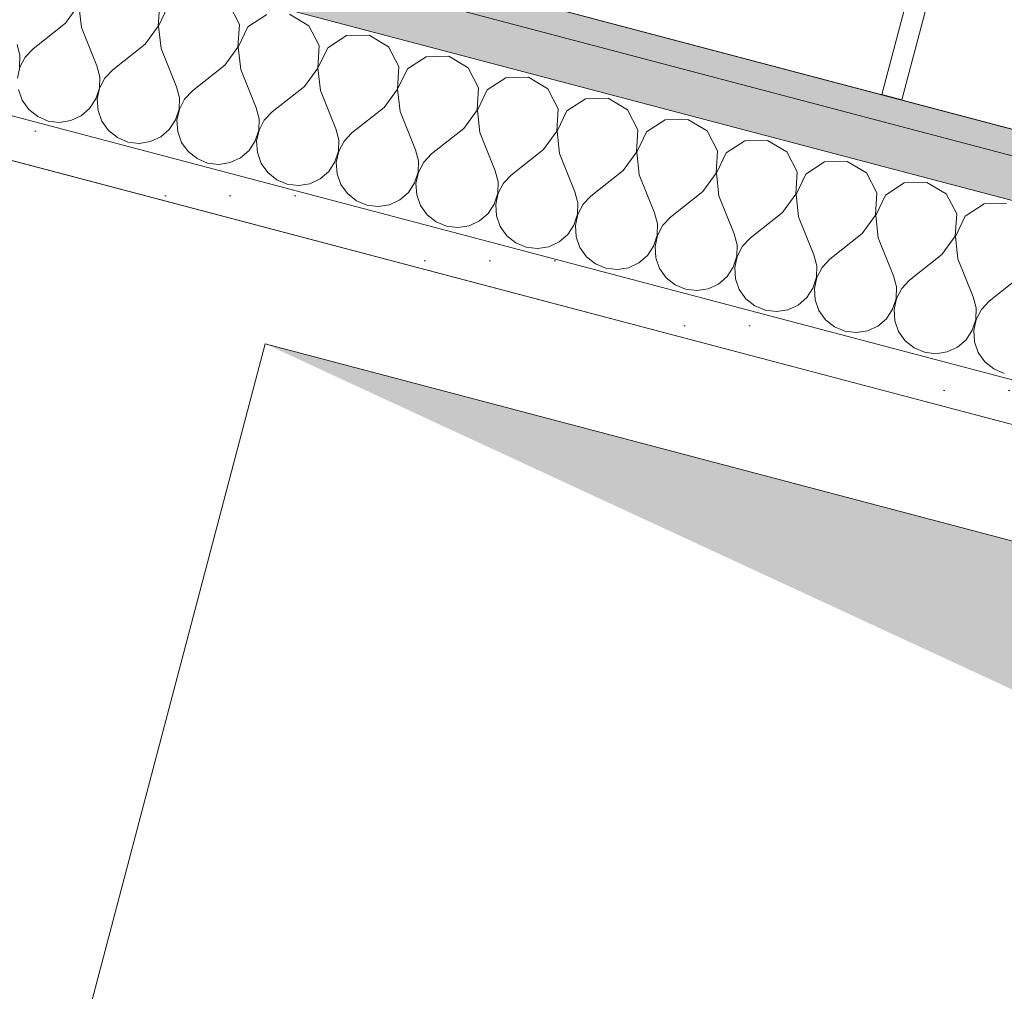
# Model space of a CAD drawing. Header units: millimetres. Extents: x -176817 to 18864955, y -12996033 to 201123.
# Tile 145 of 256: x 175153 to 175722, y -9122 to -8561. Entities that reach past the tile are written whole.
import ezdxf

# ---------------------------------------------------------------- set-up
doc = ezdxf.new("R2010")
doc.units = ezdxf.units.MM
doc.header["$MEASUREMENT"] = 0
for name, color, linetype in [('210-A Strefy', 7, 'Continuous'), ('213-A Wymiarowanie wewnętrzne', 7, 'Continuous'), ('215-A Wymiarowanie wewnętrzne 1_50', 7, 'Continuous'), ('230-A Ściany wewnętrzne', 7, 'Continuous'), ('320-W Umeblowanie', 7, 'Continuous'), ('460-K Stropy', 7, 'Continuous')]:
    doc.layers.add(name, color=color, linetype=linetype)
doc.styles.add('STYL_AUTOMATYCZNY_4', font='arial.ttf')
doc.dimstyles.new('STYL_AUTOMATYCZNY__3', dxfattribs={"dimtxt": 64.999998, "dimasz": 47.5, "dimexe": 0.18, "dimexo": 0.0625, "dimgap": 0, "dimtad": 1, "dimdec": 1, "dimlfac": 0.1, "dimzin": 0, "dimdsep": 46, "dimtxsty": 'STYL_AUTOMATYCZNY_4', "dimblk": 'ARROWHEAD_11', "dimblk1": 'ARROWHEAD_11', "dimblk2": 'ARROWHEAD_11', "dimcen": 0.09, "dimclrd": 30, "dimclre": 30, "dimclrt": 30, "dimazin": 0, "dimtfac": 1, "dimtdec": 4, "dimtmove": 0, "dimatfit": 3, "dimfxl": 0, "dimtolj": 1, "dimtzin": 0, "dimarcsym": 0})
pattern_1 = [(0, (0, 0), (0, 37.5), [0, -37.5])]

# ---------------------------------------------------------------- blocks, each defined once
blk = doc.blocks.new('Otwór_33_2')
at = {"layer": '460-K Stropy', "linetype": 'Continuous', "lineweight": 0, "true_color": 0x000000}
blk.add_hatch(color=18, dxfattribs=at).paths.add_polyline_path([(176271.78, -9005.62), (175295.2, -8747.93), (176086, -9113.83), (176160.79, -9426.23)])
at = {"layer": '460-K Stropy', "color": 7, "linetype": 'Continuous', "lineweight": 0, "flags": 128}
for points in [[(175295.2, -8747.93), (175184.22, -9168.53)], [(176271.78, -9005.62), (175295.2, -8747.93)]]:
    blk.add_lwpolyline(points, dxfattribs=at)
blk = doc.blocks.new('WC-D_1.23b_25_2', base_point=(177161.76, -7328.12))
at = {"layer": '210-A Strefy', "color": 254, "linetype": 'Continuous', "lineweight": 0, "true_color": 0xdfc8bd, "flags": 128}
blk.add_lwpolyline([(174442.86, -8285.04), (178982.44, -9482.92), (180561.76, -3497.78), (176022.2, -2299.9)], close=True, dxfattribs=at)
blk = doc.blocks.new('*X932')
at = {"layer": '230-A Ściany wewnętrzne', "color": 7, "linetype": 'Continuous', "lineweight": 0}
for p, q in [((175233.41, -8564.31), (175234.34, -8551.33)), ((175280.38, -8563.48), (175274.34, -8551.95)), ((175179.76, -8562.72), (175187.37, -8552.16)), ((175187.55, -8552.21), (175188.97, -8565.15)), ((175239.2, -8552.61), (175233.6, -8564.36)), ((175320.39, -8564.1), (175309.19, -8557.47)), ((175179.76, -8562.72), (175161.08, -8577.49)), ((175296.18, -8557.71), (175285.24, -8564.76)), ((175188.97, -8565.15), (175197.92, -8587.21)), ((175225.8, -8574.86), (175233.41, -8564.31)), ((175233.6, -8564.36), (175235.01, -8577.29)), ((175279.45, -8576.46), (175280.38, -8563.48)), ((175285.24, -8564.76), (175279.64, -8576.51)), ((175326.42, -8575.63), (175320.39, -8564.1)), ((175342.22, -8569.86), (175331.28, -8576.91)), ((175355.23, -8569.62), (175342.22, -8569.86)), ((175366.43, -8576.25), (175355.23, -8569.62)), ((175153.48, -8581.43), (175151.88, -8575.06)), ((175161.08, -8577.49), (175156.54, -8582.23)), ((175225.8, -8574.86), (175207.13, -8589.64)), ((175235.01, -8577.29), (175243.96, -8599.36)), ((175271.84, -8587.01), (175279.45, -8576.46)), ((175279.64, -8576.51), (175281.05, -8589.44)), ((175325.5, -8588.61), (175326.42, -8575.63)), ((175331.28, -8576.91), (175325.68, -8588.66)), ((175372.47, -8587.78), (175366.43, -8576.25)), ((175153.29, -8587.99), (175153.48, -8581.43)), ((175156.54, -8582.23), (175153.47, -8588.04)), ((175388.26, -8582.01), (175377.33, -8589.06)), ((175401.28, -8581.77), (175388.26, -8582.01)), ((175412.47, -8588.4), (175401.28, -8581.77)), ((175153.47, -8588.04), (175152.11, -8594.47)), ((175199.53, -8593.58), (175197.92, -8587.21)), ((175207.13, -8589.64), (175202.59, -8594.38)), ((175271.84, -8587.01), (175253.17, -8601.79)), ((175281.05, -8589.44), (175290.01, -8611.51)), ((175317.89, -8599.16), (175325.5, -8588.61)), ((175325.68, -8588.66), (175327.1, -8601.59)), ((175371.54, -8600.76), (175372.47, -8587.78)), ((175377.33, -8589.06), (175371.73, -8600.81)), ((175418.51, -8599.93), (175412.47, -8588.4)), ((175199.33, -8600.14), (175199.53, -8593.58)), ((175202.59, -8594.38), (175199.52, -8600.19)), ((175434.31, -8594.16), (175423.37, -8601.21)), ((175447.32, -8593.92), (175434.31, -8594.16)), ((175458.51, -8600.55), (175447.32, -8593.92)), ((175152.55, -8601.02), (175154.77, -8607.21)), ((175197.35, -8606.41), (175199.33, -8600.14)), ((175199.52, -8600.19), (175198.15, -8606.62)), ((175245.57, -8605.73), (175243.96, -8599.36)), ((175253.17, -8601.79), (175248.63, -8606.53)), ((175317.89, -8599.16), (175299.21, -8613.94)), ((175327.1, -8601.59), (175336.05, -8623.66)), ((175363.93, -8611.31), (175371.54, -8600.76)), ((175371.73, -8600.81), (175373.14, -8613.74)), ((175417.58, -8612.91), (175418.51, -8599.93)), ((175423.37, -8601.21), (175417.77, -8612.96)), ((175464.55, -8612.08), (175458.51, -8600.55)), ((175154.77, -8607.21), (175158.59, -8612.55)), ((175193.73, -8611.89), (175197.35, -8606.41)), ((175198.15, -8606.62), (175198.59, -8613.17)), ((175245.37, -8612.29), (175245.57, -8605.73)), ((175248.63, -8606.53), (175245.56, -8612.34)), ((175480.35, -8606.31), (175469.41, -8613.36)), ((175493.36, -8606.07), (175480.35, -8606.31)), ((175504.56, -8612.7), (175493.36, -8606.07)), ((175158.59, -8612.55), (175163.72, -8616.65)), ((175188.75, -8616.17), (175193.73, -8611.89)), ((175198.59, -8613.17), (175200.81, -8619.36)), ((175243.39, -8618.56), (175245.37, -8612.29)), ((175245.56, -8612.34), (175244.19, -8618.77)), ((175291.61, -8617.88), (175290.01, -8611.51)), ((175299.21, -8613.94), (175294.67, -8618.68)), ((175363.93, -8611.31), (175345.26, -8626.09)), ((175373.14, -8613.74), (175382.09, -8635.81)), ((175409.97, -8623.46), (175417.58, -8612.91)), ((175417.77, -8612.96), (175419.18, -8625.89)), ((175463.63, -8625.06), (175464.55, -8612.08)), ((175469.41, -8613.36), (175463.81, -8625.11)), ((175510.59, -8624.23), (175504.56, -8612.7)), ((175163.72, -8616.65), (175169.78, -8619.18)), ((175169.78, -8619.18), (175176.3, -8619.97)), ((175176.3, -8619.97), (175182.79, -8618.94)), ((175182.79, -8618.94), (175188.75, -8616.17)), ((175200.81, -8619.36), (175204.63, -8624.7)), ((175239.77, -8624.04), (175243.39, -8618.56)), ((175244.19, -8618.77), (175244.64, -8625.32)), ((175291.42, -8624.44), (175291.61, -8617.88)), ((175294.67, -8618.68), (175291.6, -8624.49)), ((175526.39, -8618.46), (175515.46, -8625.51)), ((175539.4, -8618.22), (175526.39, -8618.46)), ((175550.6, -8624.85), (175539.4, -8618.22)), ((175204.63, -8624.7), (175209.77, -8628.8)), ((175234.8, -8628.32), (175239.77, -8624.04)), ((175244.64, -8625.32), (175246.85, -8631.51)), ((175289.44, -8630.71), (175291.42, -8624.44)), ((175291.6, -8624.49), (175290.24, -8630.92)), ((175337.66, -8630.03), (175336.05, -8623.66)), ((175409.97, -8623.46), (175391.3, -8638.24)), ((175419.18, -8625.89), (175428.13, -8647.96)), ((175456.02, -8635.61), (175463.63, -8625.06)), ((175463.81, -8625.11), (175465.22, -8638.04)), ((175509.67, -8637.21), (175510.59, -8624.23)), ((175515.46, -8625.51), (175509.86, -8637.26)), ((175556.64, -8636.38), (175550.6, -8624.85)), ((175209.77, -8628.8), (175215.83, -8631.33)), ((175215.83, -8631.33), (175222.35, -8632.12)), ((175222.35, -8632.12), (175228.84, -8631.09)), ((175228.84, -8631.09), (175234.8, -8628.32)), ((175246.85, -8631.51), (175250.67, -8636.85)), ((175285.82, -8636.19), (175289.44, -8630.71)), ((175290.24, -8630.92), (175290.68, -8637.47)), ((175337.46, -8636.59), (175337.66, -8630.03)), ((175340.72, -8630.83), (175337.65, -8636.64)), ((175345.26, -8626.09), (175340.72, -8630.83)), ((175572.44, -8630.61), (175561.5, -8637.66)), ((175585.45, -8630.37), (175572.44, -8630.61)), ((175596.64, -8637), (175585.45, -8630.37)), ((175250.67, -8636.85), (175255.81, -8640.94)), ((175280.84, -8640.47), (175285.82, -8636.19)), ((175335.48, -8642.85), (175337.46, -8636.59)), ((175337.65, -8636.64), (175336.28, -8643.07)), ((175383.7, -8642.18), (175382.09, -8635.81)), ((175456.02, -8635.61), (175437.34, -8650.38)), ((175502.06, -8647.76), (175509.67, -8637.21)), ((175509.86, -8637.26), (175511.27, -8650.19)), ((175555.71, -8649.36), (175556.64, -8636.38)), ((175602.68, -8648.53), (175596.64, -8637)), ((175255.81, -8640.94), (175261.87, -8643.48)), ((175274.88, -8643.24), (175280.84, -8640.47)), ((175290.68, -8637.47), (175292.89, -8643.66)), ((175331.86, -8648.34), (175335.48, -8642.85)), ((175383.5, -8648.74), (175383.7, -8642.18)), ((175386.76, -8642.98), (175383.69, -8648.79)), ((175391.3, -8638.24), (175386.76, -8642.98)), ((175465.22, -8638.04), (175474.18, -8660.1)), ((175561.5, -8637.66), (175555.9, -8649.41)), ((175618.48, -8642.76), (175607.54, -8649.81)), ((175631.49, -8642.52), (175618.48, -8642.76)), ((175642.69, -8649.15), (175631.49, -8642.52)), ((175261.87, -8643.48), (175268.39, -8644.26)), ((175268.39, -8644.26), (175274.88, -8643.24)), ((175292.89, -8643.66), (175296.72, -8649)), ((175326.88, -8652.62), (175331.86, -8648.34)), ((175336.28, -8643.07), (175336.72, -8649.62)), ((175429.74, -8654.32), (175428.13, -8647.96)), ((175502.06, -8647.76), (175483.39, -8662.53)), ((175601.76, -8661.51), (175602.68, -8648.53)), ((175296.72, -8649), (175301.85, -8653.09)), ((175301.85, -8653.09), (175307.91, -8655.63)), ((175320.92, -8655.39), (175326.88, -8652.62)), ((175336.72, -8649.62), (175338.94, -8655.8)), ((175381.52, -8655), (175383.5, -8648.74)), ((175383.69, -8648.79), (175382.32, -8655.22)), ((175429.55, -8660.89), (175429.74, -8654.32)), ((175437.34, -8650.38), (175432.8, -8655.13)), ((175511.27, -8650.19), (175520.22, -8672.25)), ((175548.1, -8659.91), (175555.71, -8649.36)), ((175555.9, -8649.41), (175557.31, -8662.34)), ((175607.54, -8649.81), (175601.94, -8661.56)), ((175648.72, -8660.68), (175642.69, -8649.15)), ((175307.91, -8655.63), (175314.43, -8656.41)), ((175314.43, -8656.41), (175320.92, -8655.39)), ((175338.94, -8655.8), (175342.76, -8661.15)), ((175377.9, -8660.49), (175381.52, -8655)), ((175382.32, -8655.22), (175382.76, -8661.77)), ((175432.8, -8655.13), (175429.73, -8660.94)), ((175548.1, -8659.91), (175529.43, -8674.68)), ((175664.52, -8654.91), (175653.58, -8661.96)), ((175677.53, -8654.67), (175664.52, -8654.91)), ((175688.73, -8661.3), (175677.53, -8654.67)), ((175342.76, -8661.15), (175347.89, -8665.24)), ((175347.89, -8665.24), (175353.95, -8667.78)), ((175366.96, -8667.54), (175372.93, -8664.77)), ((175372.93, -8664.77), (175377.9, -8660.49)), ((175382.76, -8661.77), (175384.98, -8667.95)), ((175427.56, -8667.15), (175429.55, -8660.89)), ((175429.73, -8660.94), (175428.37, -8667.37)), ((175475.78, -8666.47), (175474.18, -8660.1)), ((175483.39, -8662.53), (175478.85, -8667.28)), ((175557.31, -8662.34), (175566.26, -8684.4)), ((175594.14, -8672.06), (175601.76, -8661.51)), ((175601.94, -8661.56), (175603.35, -8674.49)), ((175647.8, -8673.66), (175648.72, -8660.68)), ((175653.58, -8661.96), (175647.98, -8673.71)), ((175694.77, -8672.83), (175688.73, -8661.3)), ((175353.95, -8667.78), (175360.48, -8668.56)), ((175360.48, -8668.56), (175366.96, -8667.54)), ((175384.98, -8667.95), (175388.8, -8673.3)), ((175423.95, -8672.64), (175427.56, -8667.15)), ((175428.37, -8667.37), (175428.81, -8673.92)), ((175475.59, -8673.04), (175475.78, -8666.47)), ((175478.85, -8667.28), (175475.78, -8673.09)), ((175710.57, -8667.06), (175699.63, -8674.11)), ((175723.58, -8666.82), (175710.57, -8667.06)), ((175388.8, -8673.3), (175393.94, -8677.39)), ((175413.01, -8679.69), (175418.97, -8676.92)), ((175418.97, -8676.92), (175423.95, -8672.64)), ((175428.81, -8673.92), (175431.02, -8680.1)), ((175473.61, -8679.3), (175475.59, -8673.04)), ((175475.78, -8673.09), (175474.41, -8679.52)), ((175521.83, -8678.62), (175520.22, -8672.25)), ((175529.43, -8674.68), (175524.89, -8679.43)), ((175594.14, -8672.06), (175575.47, -8686.83)), ((175603.35, -8674.49), (175612.31, -8696.55)), ((175640.19, -8684.21), (175647.8, -8673.66)), ((175647.98, -8673.71), (175649.4, -8686.64)), ((175693.84, -8685.81), (175694.77, -8672.83)), ((175699.63, -8674.11), (175694.03, -8685.85)), ((175393.94, -8677.39), (175400, -8679.93)), ((175400, -8679.93), (175406.52, -8680.71)), ((175406.52, -8680.71), (175413.01, -8679.69)), ((175431.02, -8680.1), (175434.84, -8685.45)), ((175469.99, -8684.79), (175473.61, -8679.3)), ((175474.41, -8679.52), (175474.85, -8686.07)), ((175521.63, -8685.19), (175521.83, -8678.62)), ((175524.89, -8679.43), (175521.82, -8685.24)), ((175434.84, -8685.45), (175439.98, -8689.54)), ((175465.01, -8689.07), (175469.99, -8684.79)), ((175474.85, -8686.07), (175477.07, -8692.25)), ((175519.65, -8691.45), (175521.63, -8685.19)), ((175521.82, -8685.24), (175520.45, -8691.66)), ((175567.87, -8690.77), (175566.26, -8684.4)), ((175575.47, -8686.83), (175570.93, -8691.58)), ((175640.19, -8684.21), (175621.52, -8698.98)), ((175649.4, -8686.64), (175658.35, -8708.7)), ((175686.23, -8696.36), (175693.84, -8685.81)), ((175694.03, -8685.85), (175695.44, -8698.79)), ((175439.98, -8689.54), (175446.04, -8692.08)), ((175446.04, -8692.08), (175452.56, -8692.86)), ((175452.56, -8692.86), (175459.05, -8691.83)), ((175459.05, -8691.83), (175465.01, -8689.07)), ((175477.07, -8692.25), (175480.89, -8697.6)), ((175516.03, -8696.94), (175519.65, -8691.45)), ((175520.45, -8691.66), (175520.89, -8698.22)), ((175567.68, -8697.34), (175567.87, -8690.77)), ((175570.93, -8691.58), (175567.86, -8697.39)), ((175480.89, -8697.6), (175486.02, -8701.69)), ((175511.05, -8701.22), (175516.03, -8696.94)), ((175520.89, -8698.22), (175523.11, -8704.4)), ((175565.69, -8703.6), (175567.68, -8697.34)), ((175567.86, -8697.39), (175566.5, -8703.81)), ((175613.91, -8702.92), (175612.31, -8696.55)), ((175621.52, -8698.98), (175616.97, -8703.73)), ((175686.23, -8696.36), (175667.56, -8711.13)), ((175695.44, -8698.79), (175704.39, -8720.85)), ((175486.02, -8701.69), (175492.08, -8704.23)), ((175492.08, -8704.23), (175498.61, -8705.01)), ((175498.61, -8705.01), (175505.09, -8703.98)), ((175505.09, -8703.98), (175511.05, -8701.22)), ((175523.11, -8704.4), (175526.93, -8709.75)), ((175562.08, -8709.09), (175565.69, -8703.6)), ((175566.5, -8703.81), (175566.94, -8710.37)), ((175613.72, -8709.49), (175613.91, -8702.92)), ((175616.97, -8703.73), (175613.9, -8709.54)), ((175526.93, -8709.75), (175532.07, -8713.84)), ((175557.1, -8713.37), (175562.08, -8709.09)), ((175566.94, -8710.37), (175569.15, -8716.55)), ((175611.74, -8715.75), (175613.72, -8709.49)), ((175613.9, -8709.54), (175612.54, -8715.96)), ((175659.96, -8715.07), (175658.35, -8708.7)), ((175667.56, -8711.13), (175663.02, -8715.88)), ((175732.27, -8708.51), (175713.6, -8723.28)), ((175532.07, -8713.84), (175538.13, -8716.38)), ((175538.13, -8716.38), (175544.65, -8717.16)), ((175544.65, -8717.16), (175551.14, -8716.13)), ((175551.14, -8716.13), (175557.1, -8713.37)), ((175569.15, -8716.55), (175572.97, -8721.9)), ((175608.12, -8721.24), (175611.74, -8715.75)), ((175612.54, -8715.96), (175612.98, -8722.52)), ((175659.76, -8721.64), (175659.96, -8715.07)), ((175663.02, -8715.88), (175659.95, -8721.69)), ((175572.97, -8721.9), (175578.11, -8725.99)), ((175603.14, -8725.52), (175608.12, -8721.24)), ((175612.98, -8722.52), (175615.2, -8728.7)), ((175657.78, -8727.9), (175659.76, -8721.64)), ((175659.95, -8721.69), (175658.58, -8728.11)), ((175706, -8727.22), (175704.39, -8720.85)), ((175578.11, -8725.99), (175584.17, -8728.53)), ((175590.69, -8729.31), (175597.18, -8728.28)), ((175597.18, -8728.28), (175603.14, -8725.52)), ((175654.16, -8733.39), (175657.78, -8727.9)), ((175658.58, -8728.11), (175659.02, -8734.67)), ((175705.8, -8733.79), (175706, -8727.22)), ((175709.06, -8728.03), (175705.99, -8733.84)), ((175713.6, -8723.28), (175709.06, -8728.03)), ((175584.17, -8728.53), (175590.69, -8729.31)), ((175615.2, -8728.7), (175619.02, -8734.05)), ((175619.02, -8734.05), (175624.15, -8738.14)), ((175649.18, -8737.67), (175654.16, -8733.39)), ((175703.82, -8740.05), (175705.8, -8733.79)), ((175705.99, -8733.84), (175704.62, -8740.26)), ((175624.15, -8738.14), (175630.21, -8740.68)), ((175643.22, -8740.43), (175649.18, -8737.67)), ((175659.02, -8734.67), (175661.24, -8740.85)), ((175630.21, -8740.68), (175636.73, -8741.46)), ((175636.73, -8741.46), (175643.22, -8740.43)), ((175661.24, -8740.85), (175665.06, -8746.2)), ((175700.2, -8745.53), (175703.82, -8740.05)), ((175704.62, -8740.26), (175705.07, -8746.82)), ((175665.06, -8746.2), (175670.2, -8750.29)), ((175670.2, -8750.29), (175676.26, -8752.83)), ((175689.27, -8752.58), (175695.23, -8749.82)), ((175695.23, -8749.82), (175700.2, -8745.53)), ((175705.07, -8746.82), (175707.28, -8753)), ((175676.26, -8752.83), (175682.78, -8753.61)), ((175682.78, -8753.61), (175689.27, -8752.58)), ((175707.28, -8753), (175711.1, -8758.34)), ((175711.1, -8758.34), (175716.24, -8762.44)), ((175716.24, -8762.44), (175722.3, -8764.98))]:
    blk.add_line(p, q, dxfattribs=at)
blk = doc.blocks.new('Ściana_34_2', base_point=(174057.31, -8276.38))
at = {"layer": '230-A Ściany wewnętrzne', "linetype": 'Continuous', "lineweight": 0, "true_color": 0x000000}
blk.add_hatch(color=18, dxfattribs=at).paths.add_polyline_path([(174424.53, -8295.71), (178978.61, -9497.42), (178982.44, -9482.92), (174428.36, -8281.21)])
h = blk.add_hatch(dxfattribs=at)
h.set_pattern_fill('Gips_0002', color=18, style=0, pattern_type=2)
h.set_pattern_definition(pattern_1)
h.paths.add_polyline_path([(174418.16, -8319.89), (178986.74, -9525.42), (178993.11, -9501.25), (174424.53, -8295.71)])
h = blk.add_hatch(dxfattribs=at)
h.set_pattern_fill('Gips_0002', color=18, style=0, pattern_type=2)
h.set_pattern_definition(pattern_1)
h.paths.add_polyline_path([(176293.35, -8918.13), (174204.09, -8366.82), (174197.72, -8391), (176286.97, -8942.3)])
at = {"layer": '230-A Ściany wewnętrzne', "color": 7, "linetype": 'Continuous', "lineweight": 0}
for p, q in [((178993.11, -9501.25), (174424.53, -8295.71)), ((176318.86, -8821.43), (174393.98, -8313.51)), ((176293.35, -8918.13), (174204.09, -8366.82)), ((174197.72, -8391), (176286.97, -8942.3))]:
    blk.add_line(p, q, dxfattribs=at)
at = {"layer": '230-A Ściany wewnętrzne', "color": 7, "linetype": 'Continuous', "lineweight": 0, "flags": 128}
for points in [[(178982.44, -9482.92), (174428.36, -8281.21)], [(174197.72, -8391), (176286.97, -8942.3)]]:
    blk.add_lwpolyline(points, dxfattribs=at)
at = {"layer": '230-A Ściany wewnętrzne', "color": 7, "lineweight": 0}
blk.add_blockref('*X932', (0, 0), dxfattribs=at)
blk = doc.blocks.new('*D3485')
at = {"layer": '215-A Wymiarowanie wewnętrzne 1_50', "linetype": 'Continuous', "lineweight": 200}
for points in [[(174945.95, -8591.73), (174946.9, -8596.52), (174949.61, -8600.57), (174953.66, -8603.28), (174958.45, -8604.23), (174963.23, -8603.28), (174967.29, -8600.57), (174970, -8596.52), (174970.95, -8591.73), (174970, -8586.95), (174967.29, -8582.9), (174963.23, -8580.19), (174958.45, -8579.23), (174953.66, -8580.19), (174949.61, -8582.9), (174946.9, -8586.95)], [(174799.21, -9147.81), (174800.17, -9152.59), (174802.88, -9156.64), (174806.93, -9159.35), (174811.71, -9160.31), (174816.5, -9159.35), (174820.55, -9156.64), (174823.26, -9152.59), (174824.21, -9147.81), (174823.26, -9143.02), (174820.55, -9138.97), (174816.5, -9136.26), (174811.71, -9135.31), (174806.93, -9136.26), (174802.88, -9138.97), (174800.17, -9143.02)]]:
    blk.add_hatch(color=30, dxfattribs=at).paths.add_polyline_path(points)
at = {"layer": '215-A Wymiarowanie wewnętrzne 1_50', "color": 30, "linetype": 'Continuous', "lineweight": 0}
for p, q in [((174814.9, -9135.72), (174955.26, -8603.82)), ((174799.63, -9144.62), (174766.39, -9135.85))]:
    blk.add_line(p, q, dxfattribs=at)
at = {"layer": '215-A Wymiarowanie wewnętrzne 1_50', "color": 30, "lineweight": 200, "insert": (174850.38, -8950.33), "char_height": 65, "attachment_point": 7, "rotation": 75.218, "style": 'STYL_AUTOMATYCZNY_4'}
blk.add_mtext('\\A1;{\\pql;\\fArial|b0|i0|c238|p0;\\W1.000000;57,5}', dxfattribs=at)
blk = doc.blocks.new('ARROWHEAD_11')
at = {"color": 0, "linetype": 'Continuous', "lineweight": 0}
blk.add_line((0, 0), (-1, 0), dxfattribs=at)
at = {"color": 0, "linetype": 'Continuous', "lineweight": 0, "const_width": 0.25, "flags": 128}
blk.add_lwpolyline([(-0.125, 0, 1), (0.125, 0, 1)], format="xyb", close=True, dxfattribs=at)
blk = doc.blocks.new('*D3486')
at = {"layer": '215-A Wymiarowanie wewnętrzne 1_50', "linetype": 'Continuous', "lineweight": 200}
for points in [[(174984.22, -8446.7), (174985.17, -8451.48), (174987.88, -8455.54), (174991.94, -8458.25), (174996.72, -8459.2), (175001.5, -8458.25), (175005.56, -8455.54), (175008.27, -8451.48), (175009.22, -8446.7), (175008.27, -8441.91), (175005.56, -8437.86), (175001.5, -8435.15), (174996.72, -8434.2), (174991.94, -8435.15), (174987.88, -8437.86), (174985.17, -8441.91)], [(174945.95, -8591.73), (174946.9, -8596.52), (174949.61, -8600.57), (174953.66, -8603.28), (174958.45, -8604.23), (174963.23, -8603.28), (174967.29, -8600.57), (174970, -8596.52), (174970.95, -8591.73), (174970, -8586.95), (174967.29, -8582.9), (174963.23, -8580.19), (174958.45, -8579.23), (174953.66, -8580.19), (174949.61, -8582.9), (174946.9, -8586.95)]]:
    blk.add_hatch(color=30, dxfattribs=at).paths.add_polyline_path(points)
at = {"layer": '215-A Wymiarowanie wewnętrzne 1_50', "color": 30, "linetype": 'Continuous', "lineweight": 0}
for p, q in [((175042.04, -8458.66), (175008.81, -8449.89)), ((174961.64, -8579.65), (174993.53, -8458.78)), ((174946.36, -8588.54), (174913.12, -8579.77)), ((175003.77, -8603.69), (174970.53, -8594.92))]:
    blk.add_line(p, q, dxfattribs=at)
for centre in [(174996.72, -8446.7), (174958.45, -8591.73)]:
    blk.add_circle(centre, 12.5, dxfattribs=at)
at = {"layer": '215-A Wymiarowanie wewnętrzne 1_50', "color": 30, "lineweight": 200, "insert": (174952.36, -8563.84), "char_height": 65, "attachment_point": 7, "rotation": 75.218, "style": 'STYL_AUTOMATYCZNY_4'}
blk.add_mtext('\\A1;{\\pql;\\fArial|b0|i0|c238|p0;\\W1.000000;15}', dxfattribs=at)
blk = doc.blocks.new('*D3487')
at = {"layer": '215-A Wymiarowanie wewnętrzne 1_50', "linetype": 'Continuous', "lineweight": 200}
for points in [[(176571.2, -2432.56), (176572.15, -2437.34), (176574.86, -2441.4), (176578.91, -2444.11), (176583.7, -2445.06), (176588.48, -2444.11), (176592.54, -2441.4), (176595.25, -2437.34), (176596.2, -2432.56), (176595.25, -2427.77), (176592.54, -2423.72), (176588.48, -2421.01), (176583.7, -2420.06), (176578.91, -2421.01), (176574.86, -2423.72), (176572.15, -2427.77)], [(174984.22, -8446.7), (174985.17, -8451.48), (174987.88, -8455.54), (174991.94, -8458.25), (174996.72, -8459.2), (175001.5, -8458.25), (175005.56, -8455.54), (175008.27, -8451.48), (175009.22, -8446.7), (175008.27, -8441.91), (175005.56, -8437.86), (175001.5, -8435.15), (174996.72, -8434.2), (174991.94, -8435.15), (174987.88, -8437.86), (174985.17, -8441.91)]]:
    blk.add_hatch(color=30, dxfattribs=at).paths.add_polyline_path(points)
at = {"layer": '215-A Wymiarowanie wewnętrzne 1_50', "color": 30, "linetype": 'Continuous', "lineweight": 0}
for p, q in [((174999.91, -8434.61), (176580.51, -2444.64)), ((174984.63, -8443.51), (174951.4, -8434.74)), ((175042.04, -8458.66), (175008.81, -8449.89))]:
    blk.add_line(p, q, dxfattribs=at)
at = {"layer": '215-A Wymiarowanie wewnętrzne 1_50', "color": 30, "lineweight": 200, "insert": (175758.67, -5508.22), "char_height": 65, "attachment_point": 7, "rotation": 75.218, "style": 'STYL_AUTOMATYCZNY_4'}
blk.add_mtext('\\A1;{\\pql;\\fArial|b0|i0|c238|p0;\\W1.000000;622}', dxfattribs=at)
blk = doc.blocks.new('*D3777')
at = {"layer": '215-A Wymiarowanie wewnętrzne 1_50', "linetype": 'Continuous', "lineweight": 200}
for points in [[(175896.64, 2621.63), (175897.59, 2616.85), (175900.3, 2612.79), (175904.35, 2610.08), (175909.14, 2609.13), (175913.92, 2610.08), (175917.97, 2612.79), (175920.68, 2616.85), (175921.64, 2621.63), (175920.68, 2626.41), (175917.97, 2630.47), (175913.92, 2633.18), (175909.14, 2634.13), (175904.35, 2633.18), (175900.3, 2630.47), (175897.59, 2626.41)], [(172827.35, -9009.97), (172828.3, -9014.75), (172831.01, -9018.8), (172835.07, -9021.51), (172839.85, -9022.47), (172844.63, -9021.51), (172848.69, -9018.8), (172851.4, -9014.75), (172852.35, -9009.97), (172851.4, -9005.18), (172848.69, -9001.13), (172844.63, -8998.42), (172839.85, -8997.47), (172835.07, -8998.42), (172831.01, -9001.13), (172828.3, -9005.18)]]:
    blk.add_hatch(color=30, dxfattribs=at).paths.add_polyline_path(points)
at = {"layer": '215-A Wymiarowanie wewnętrzne 1_50', "color": 30, "linetype": 'Continuous', "lineweight": 0}
for p, q in [((175897.05, 2624.82), (175863.81, 2633.59)), ((175954.46, 2609.67), (175921.22, 2618.44)), ((172843.04, -8997.88), (175905.95, 2609.54)), ((172827.76, -9006.78), (172794.53, -8998.01)), ((172885.17, -9021.93), (172851.94, -9013.16))]:
    blk.add_line(p, q, dxfattribs=at)
for centre in [(175909.14, 2621.63), (172839.85, -9009.97)]:
    blk.add_circle(centre, 12.5, dxfattribs=at)
at = {"layer": '215-A Wymiarowanie wewnętrzne 1_50', "color": 30, "lineweight": 200, "char_height": 65, "attachment_point": 7, "rotation": 75.218, "style": 'STYL_AUTOMATYCZNY_4'}
for s, insert in [('\\A1;{\\pql;\\fArial|b0|i0|c238|p0;\\W1.000000;12,5}', (175890.38, 2601.5)), ('\\A1;{\\pql;\\fArial|b0|i0|c238|p0;\\W1.000000;1\xa0203}', (174333.47, -3298.7))]:
    blk.add_mtext(s, dxfattribs=dict(at, insert=insert))
blk = doc.blocks.new('*D3863')
at = {"layer": '213-A Wymiarowanie wewnętrzne', "linetype": 'Continuous', "lineweight": 200}
for points in [[(174495.3, -7980.18), (174496.25, -7984.96), (174498.96, -7989.02), (174503.01, -7991.73), (174507.8, -7992.68), (174512.58, -7991.73), (174516.63, -7989.02), (174519.34, -7984.96), (174520.3, -7980.18), (174519.34, -7975.39), (174516.63, -7971.34), (174512.58, -7968.63), (174507.8, -7967.68), (174503.01, -7968.63), (174498.96, -7971.34), (174496.25, -7975.39)], [(179063.88, -9185.71), (179064.83, -9190.49), (179067.54, -9194.55), (179071.59, -9197.26), (179076.38, -9198.21), (179081.16, -9197.26), (179085.22, -9194.55), (179087.93, -9190.49), (179088.88, -9185.71), (179087.93, -9180.93), (179085.22, -9176.87), (179081.16, -9174.16), (179076.38, -9173.21), (179071.59, -9174.16), (179067.54, -9176.87), (179064.83, -9180.93)]]:
    blk.add_hatch(color=30, dxfattribs=at).paths.add_polyline_path(points)
at = {"layer": '213-A Wymiarowanie wewnętrzne', "color": 30, "linetype": 'Continuous', "lineweight": 0}
for p, q in [((174519.88, -7983.37), (179064.29, -9182.52)), ((174495.84, -8025.5), (174504.61, -7992.26)), ((179079.57, -9173.62), (179088.34, -9140.39))]:
    blk.add_line(p, q, dxfattribs=at)
blk.add_circle((174507.8, -7980.18), 12.5, dxfattribs=at)
at = {"layer": '213-A Wymiarowanie wewnętrzne', "color": 30, "lineweight": 200, "insert": (176687.56, -8541.92), "char_height": 65, "attachment_point": 7, "rotation": 345.218, "style": 'STYL_AUTOMATYCZNY_4'}
blk.add_mtext('\\A1;{\\pql;\\fArial|b0|i0|c238|p0;\\W1.000000;472,5}', dxfattribs=at)
blk = doc.blocks.new('*D3869')
at = {"layer": '213-A Wymiarowanie wewnętrzne', "linetype": 'Continuous', "lineweight": 200}
for points in [[(173943.41, -9248.57), (173944.36, -9253.35), (173947.07, -9257.41), (173951.13, -9260.11), (173955.91, -9261.07), (173960.7, -9260.11), (173964.75, -9257.41), (173967.46, -9253.35), (173968.41, -9248.57), (173967.46, -9243.78), (173964.75, -9239.73), (173960.7, -9237.02), (173955.91, -9236.07), (173951.13, -9237.02), (173947.07, -9239.73), (173944.36, -9243.78)], [(176119.69, -9822.83), (176120.64, -9827.61), (176123.35, -9831.67), (176127.4, -9834.38), (176132.19, -9835.33), (176136.97, -9834.38), (176141.03, -9831.67), (176143.74, -9827.61), (176144.69, -9822.83), (176143.74, -9818.05), (176141.03, -9813.99), (176136.97, -9811.28), (176132.19, -9810.33), (176127.4, -9811.28), (176123.35, -9813.99), (176120.64, -9818.05)]]:
    blk.add_hatch(color=30, dxfattribs=at).paths.add_polyline_path(points)
at = {"layer": '213-A Wymiarowanie wewnętrzne', "color": 30, "linetype": 'Continuous', "lineweight": 0}
for p, q in [((173959.1, -9236.48), (173967.87, -9203.24)), ((173931.74, -9242.19), (173943.83, -9245.38)), ((173968, -9251.76), (176120.1, -9819.64)), ((173943.95, -9293.89), (173952.72, -9260.65)), ((176135.38, -9810.74), (176144.15, -9777.51)), ((176120.23, -9868.15), (176129, -9834.92))]:
    blk.add_line(p, q, dxfattribs=at)
for centre in [(173955.91, -9248.57), (176132.19, -9822.83)]:
    blk.add_circle(centre, 12.5, dxfattribs=at)
at = {"layer": '213-A Wymiarowanie wewnętrzne', "color": 30, "lineweight": 200, "insert": (174939.52, -9494.67), "char_height": 65, "attachment_point": 7, "rotation": 345.218, "style": 'STYL_AUTOMATYCZNY_4'}
blk.add_mtext('\\A1;{\\pql;\\fArial|b0|i0|c238|p0;\\W1.000000;225,1}', dxfattribs=at)
blk = doc.blocks.new('Kabina Sanitariatu 27[699]_2', base_point=(175663.1, -8607.03))
at = {"layer": '320-W Umeblowanie', "color": 254, "linetype": 'Continuous', "lineweight": 0, "true_color": 0xcccccc, "flags": 128}
blk.add_lwpolyline([(175692.92, -8494.01), (175681.32, -8490.94), (175651.49, -8603.96), (175663.1, -8607.03)], close=True, dxfattribs=at)

msp = doc.modelspace()

# ---------------------------------------------------------------- linework, layer by layer
at = {"layer": '210-A Strefy', "color": 252, "linetype": 'Continuous', "lineweight": 0, "flags": 128}
msp.add_lwpolyline([(174442.86, -8285.04), (178982.44, -9482.92), (180561.76, -3497.78), (176022.2, -2299.9)], close=True, dxfattribs=at)

# ---------------------------------------------------------------- block references
at = {"layer": '210-A Strefy', "color": 7, "linetype": 'Continuous', "lineweight": 0}
msp.add_blockref('WC-D_1.23b_25_2', (177161.76, -7328.12), dxfattribs=at)
at = {"layer": '230-A Ściany wewnętrzne', "color": 7, "lineweight": 0}
msp.add_blockref('Ściana_34_2', (174057.31, -8276.38), dxfattribs=at)
at = {"layer": '320-W Umeblowanie', "color": 254, "linetype": 'Continuous', "lineweight": 0, "true_color": 0xcccccc}
msp.add_blockref('Kabina Sanitariatu 27[699]_2', (175663.1, -8607.03), dxfattribs=at)
at = {"layer": '460-K Stropy', "color": 7, "linetype": 'Continuous', "lineweight": 0}
msp.add_blockref('Otwór_33_2', (0, 0), dxfattribs=at)

# ---------------------------------------------------------------- dimensions: what is measured, and where the dimension line sits
at = {"layer": '213-A Wymiarowanie wewnętrzne', "color": 30, "linetype": 'Continuous', "lineweight": 200}
for base, p1, p2, picture, middle in [((179076.38, -9185.71), (175218.02, -5288.64), (178996.94, -9486.74), '*D3863', (176801.13, -8538.27)), ((176132.19, -9822.83), (174042.86, -8919.07), (176212.76, -9517.51), '*D3869', (175053.09, -9491.03))]:
    dim = msp.add_linear_dim(base=base, p1=p1, p2=p2, angle=345.218, dimstyle='STYL_AUTOMATYCZNY__3', dxfattribs=at)
    dim.commit()
    dim.dimension.update_dxf_attribs({"geometry": picture, "text_midpoint": middle, "dimtype": 160, "text_rotation": 345.218})
at = {"layer": '215-A Wymiarowanie wewnętrzne 1_50', "color": 30, "linetype": 'Continuous', "lineweight": 200}
for base, p1, p2, picture, middle in [((175909.14, 2621.63), (173748.01, -9249.61), (171693.03, 3734.15), '*D3777', (174330.49, -3182.59)), ((176583.7, -2432.56), (178497.62, -9370.5), (180077.34, -3354.44), '*D3487', (175746.17, -5428.18)), ((174996.72, -8446.7), (178452.09, -9513.62), (178497.62, -9370.5), '*D3486', (174933.56, -8507.71)), ((174958.45, -8591.73), (176212.76, -9517.51), (178452.09, -9513.62), '*D3485', (174840.42, -8860.68))]:
    dim = msp.add_linear_dim(base=base, p1=p1, p2=p2, angle=75.218, dimstyle='STYL_AUTOMATYCZNY__3', dxfattribs=at)
    dim.commit()
    dim.dimension.update_dxf_attribs({"geometry": picture, "text_midpoint": middle, "dimtype": 160, "text_rotation": 75.218})

doc.saveas('drawing.dxf')
